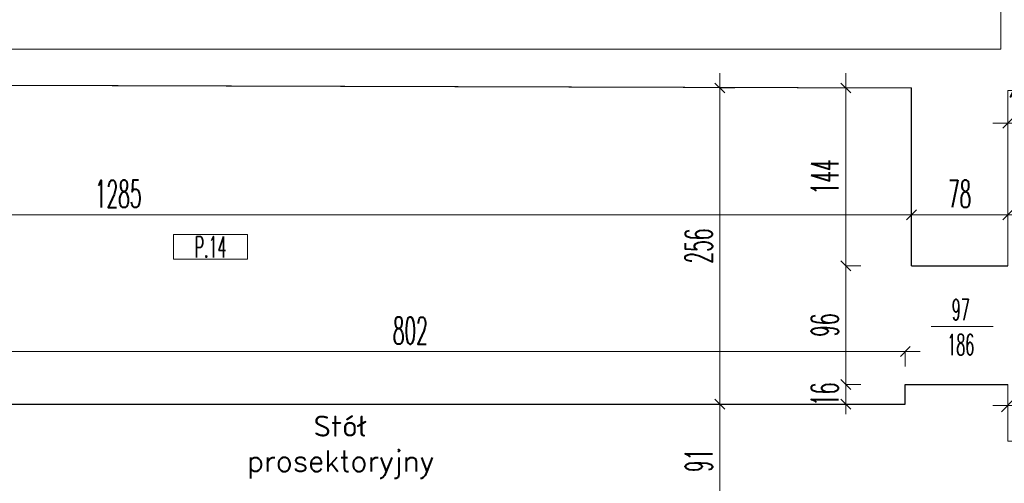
# Model space of a CAD drawing. Header units: millimetres. Extents: x -5207 to 173417, y -28809 to -6400.
# Tile 40 of 256: x -31 to 766, y -12134 to -11759. Entities that reach past the tile are written whole.
import ezdxf

# ---------------------------------------------------------------- set-up
doc = ezdxf.new("R2010")
doc.units = ezdxf.units.MM
for name, color, linetype, lineweight in [('mr_cienka', 4, 'Continuous', 13), ('mr_obliczanie_powierzchni', 4, 'Continuous', 15), ('mr_opis', 6, 'Continuous', 9), ('mr_otwory', 6, 'Continuous', 9), ('mr_wymiar', 3, 'Continuous', 9), ('mr_ściany', 7, 'Continuous', 30)]:
    doc.layers.add(name, color=color, linetype=linetype, lineweight=lineweight)
doc.styles.get("Standard").update_dxf_attribs({"font": 'txt.shx'})
doc.styles.add('WYM', font='simplex.shx', dxfattribs={"width": 0.5})
doc.dimstyles.new('1do100', dxfattribs={"dimscale": 2, "dimtxt": 12, "dimasz": 5, "dimexe": 0, "dimexo": 0, "dimgap": 3, "dimtad": 1, "dimdec": 0, "dimrnd": 0.5, "dimdsep": 46, "dimtxsty": 'WYM', "dimblk": 'OBLIQUE', "dimcen": 1.2, "dimdle": 6, "dimclrd": 256, "dimclre": 250, "dimclrt": 4, "dimadec": 1, "dimazin": 0, "dimtfac": 1, "dimtdec": 0, "dimtix": 1, "dimtmove": 2, "dimatfit": 3, "dimldrblk": 'NONE', "dimfxl": 1, "dimfxlon": 1, "dimtolj": 1, "dimtzin": 0, "dimlwd": -1, "dimlwe": 0, "dimarcsym": 0})

# ---------------------------------------------------------------- blocks, each defined once
blk = doc.blocks.new('_Oblique')
at = {"color": 0, "linetype": 'ByBlock', "lineweight": -2}
blk.add_line((-0.5, -0.5), (0.5, 0.5), dxfattribs=at)
blk = doc.blocks.new('*D5505')
at = {"layer": 'Defpoints', "color": 0, "ltscale": 2, "transparency": 16777216}
for p in [(769.19, -11816.27), (786.19, -11816.27), (786.19, -11842.73)]:
    blk.add_point(p, dxfattribs=at)
at = {"layer": 'mr_wymiar', "color": 250, "lineweight": 0, "ltscale": 2, "transparency": 16777216}
for p, q in [((769.19, -11830.73), (769.19, -11842.73)), ((786.19, -11830.73), (786.19, -11842.73))]:
    blk.add_line(p, q, dxfattribs=at)
at = {"layer": 'mr_wymiar', "ltscale": 2, "transparency": 16777216}
blk.add_line((757.19, -11842.73), (798.19, -11842.73), dxfattribs=at)
at = {"layer": 'mr_wymiar', "ltscale": 2, "transparency": 16777216, "xscale": 8, "yscale": 8, "zscale": 8, "rotation": 180}
blk.add_blockref('_Oblique', (769.19, -11842.73), dxfattribs=at)
at = {"layer": 'mr_wymiar', "ltscale": 2, "transparency": 16777216, "xscale": 8, "yscale": 8, "zscale": 8}
blk.add_blockref('_Oblique', (786.19, -11842.73), dxfattribs=at)
at = {"layer": 'mr_wymiar', "color": 4, "ltscale": 2, "transparency": 16777216, "insert": (777.69, -11828.58), "char_height": 22, "attachment_point": 5, "style": 'WYM'}
blk.add_mtext('\\A1;17', dxfattribs=at)
blk = doc.blocks.new('_None')
blk = doc.blocks.new('*D5506')
at = {"layer": 'Defpoints', "color": 0, "ltscale": 2, "transparency": 16777216}
for p in [(691.19, -11916.95), (769.19, -11916.95), (769.19, -11916.95)]:
    blk.add_point(p, dxfattribs=at)
at = {"layer": 'mr_wymiar', "ltscale": 2, "transparency": 16777216}
blk.add_line((679.19, -11916.95), (781.19, -11916.95), dxfattribs=at)
at = {"layer": 'mr_wymiar', "ltscale": 2, "transparency": 16777216, "xscale": 8, "yscale": 8, "zscale": 8, "rotation": 180}
blk.add_blockref('_Oblique', (691.19, -11916.95), dxfattribs=at)
at = {"layer": 'mr_wymiar', "ltscale": 2, "transparency": 16777216, "xscale": 8, "yscale": 8, "zscale": 8}
blk.add_blockref('_Oblique', (769.19, -11916.95), dxfattribs=at)
at = {"layer": 'mr_wymiar', "color": 4, "ltscale": 2, "transparency": 16777216, "insert": (730.19, -11899.95), "char_height": 22, "attachment_point": 5, "style": 'WYM'}
blk.add_mtext('\\A1;78', dxfattribs=at)
blk = doc.blocks.new('*D5507')
at = {"layer": 'Defpoints', "color": 0, "ltscale": 2, "transparency": 16777216}
for p in [(769.19, -11916.95), (1032.89, -11917.01), (1032.89, -11917.01)]:
    blk.add_point(p, dxfattribs=at)
at = {"layer": 'mr_wymiar', "ltscale": 2, "transparency": 16777216}
blk.add_line((757.19, -11917.01), (1044.89, -11917.01), dxfattribs=at)
at = {"layer": 'mr_wymiar', "color": 250, "lineweight": 0, "ltscale": 2, "transparency": 16777216}
blk.add_line((769.19, -11916.95), (769.19, -11917.01), dxfattribs=at)
at = {"layer": 'mr_wymiar', "ltscale": 2, "transparency": 16777216, "xscale": 8, "yscale": 8, "zscale": 8, "rotation": 180}
blk.add_blockref('_Oblique', (769.19, -11917.01), dxfattribs=at)
at = {"layer": 'mr_wymiar', "ltscale": 2, "transparency": 16777216, "xscale": 8, "yscale": 8, "zscale": 8}
blk.add_blockref('_Oblique', (1032.89, -11917.01), dxfattribs=at)
at = {"layer": 'mr_wymiar', "color": 4, "ltscale": 2, "transparency": 16777216, "insert": (901.04, -11900.01), "char_height": 22, "attachment_point": 5, "style": 'WYM'}
blk.add_mtext('\\A1;264', dxfattribs=at)
blk = doc.blocks.new('*D5509')
at = {"layer": 'Defpoints', "color": 0, "ltscale": 2, "transparency": 16777216}
for p in [(-593.31, -11916.95), (-593.31, -11916.95), (691.19, -11916.95)]:
    blk.add_point(p, dxfattribs=at)
at = {"layer": 'mr_wymiar', "ltscale": 2, "transparency": 16777216}
blk.add_line((703.19, -11916.95), (-605.31, -11916.95), dxfattribs=at)
at = {"layer": 'mr_wymiar', "color": 250, "lineweight": 0, "ltscale": 2, "transparency": 16777216}
for p, q in [((-593.31, -11916.95), (-593.31, -11916.95)), ((691.19, -11916.95), (691.19, -11916.95))]:
    blk.add_line(p, q, dxfattribs=at)
at = {"layer": 'mr_wymiar', "ltscale": 2, "transparency": 16777216, "xscale": 8, "yscale": 8, "zscale": 8, "rotation": 180}
blk.add_blockref('_Oblique', (-593.31, -11916.95), dxfattribs=at)
at = {"layer": 'mr_wymiar', "ltscale": 2, "transparency": 16777216, "xscale": 8, "yscale": 8, "zscale": 8}
blk.add_blockref('_Oblique', (691.19, -11916.95), dxfattribs=at)
at = {"layer": 'mr_wymiar', "color": 4, "ltscale": 2, "transparency": 16777216, "insert": (48.94, -11899.95), "char_height": 22, "attachment_point": 5, "style": 'WYM'}
blk.add_mtext('\\A1;1285', dxfattribs=at)
blk = doc.blocks.new('*D5511')
at = {"layer": 'Defpoints', "color": 0, "ltscale": 2, "transparency": 16777216}
for p in [(691.19, -11958.27), (686.19, -12054.27), (807.56, -12054.27)]:
    blk.add_point(p, dxfattribs=at)
at = {"layer": 'mr_wymiar', "ltscale": 2, "transparency": 16777216}
blk.add_line((807.56, -11946.27), (807.56, -12066.27), dxfattribs=at)
at = {"layer": 'mr_wymiar', "color": 250, "lineweight": 0, "ltscale": 2, "transparency": 16777216}
for p, q in [((795.56, -11958.27), (807.56, -11958.27)), ((795.56, -12054.27), (807.56, -12054.27))]:
    blk.add_line(p, q, dxfattribs=at)
at = {"layer": 'mr_wymiar', "ltscale": 2, "transparency": 16777216, "xscale": 8, "yscale": 8, "zscale": 8}
for p, rotation in [((807.56, -11958.27), 90), ((807.56, -12054.27), 270)]:
    blk.add_blockref('_Oblique', p, dxfattribs=dict(at, rotation=rotation))
at = {"layer": 'mr_wymiar', "color": 4, "ltscale": 2, "transparency": 16777216, "insert": (790.56, -12006.27), "char_height": 22, "attachment_point": 5, "rotation": 90, "style": 'WYM'}
blk.add_mtext('\\A1;96', dxfattribs=at)
blk = doc.blocks.new('*D5564')
at = {"layer": 'Defpoints', "color": 0, "ltscale": 2, "transparency": 16777216}
for p in [(691.19, -11958.27), (638.1, -12054.27), (686.19, -12054.27)]:
    blk.add_point(p, dxfattribs=at)
at = {"layer": 'mr_wymiar', "ltscale": 2, "transparency": 16777216}
blk.add_line((638.1, -11946.27), (638.1, -12066.27), dxfattribs=at)
at = {"layer": 'mr_wymiar', "color": 250, "lineweight": 0, "ltscale": 2, "transparency": 16777216}
for p, q in [((650.1, -11958.27), (638.1, -11958.27)), ((650.1, -12054.27), (638.1, -12054.27))]:
    blk.add_line(p, q, dxfattribs=at)
at = {"layer": 'mr_wymiar', "ltscale": 2, "transparency": 16777216, "xscale": 8, "yscale": 8, "zscale": 8}
for p, rotation in [((638.1, -11958.27), 90), ((638.1, -12054.27), 270)]:
    blk.add_blockref('_Oblique', p, dxfattribs=dict(at, rotation=rotation))
at = {"layer": 'mr_wymiar', "color": 4, "ltscale": 2, "transparency": 16777216, "insert": (621.1, -12006.27), "char_height": 22, "attachment_point": 5, "rotation": 90, "style": 'WYM'}
blk.add_mtext('\\A1;96', dxfattribs=at)
blk = doc.blocks.new('*D5565')
at = {"layer": 'Defpoints', "color": 0, "ltscale": 2, "transparency": 16777216}
for p in [(686.19, -12054.27), (638.1, -12070.27), (686.19, -12070.27)]:
    blk.add_point(p, dxfattribs=at)
at = {"layer": 'mr_wymiar', "ltscale": 2, "transparency": 16777216}
for p, q in [((638.1, -12054.27), (638.1, -12046.27)), ((638.1, -12054.27), (638.1, -12070.27)), ((638.1, -12070.27), (638.1, -12078.27))]:
    blk.add_line(p, q, dxfattribs=at)
at = {"layer": 'mr_wymiar', "color": 250, "lineweight": 0, "ltscale": 2, "transparency": 16777216}
for p, q in [((650.1, -12054.27), (638.1, -12054.27)), ((650.1, -12070.27), (638.1, -12070.27))]:
    blk.add_line(p, q, dxfattribs=at)
at = {"layer": 'mr_wymiar', "ltscale": 2, "transparency": 16777216, "xscale": 8, "yscale": 8, "zscale": 8}
for p, rotation in [((638.1, -12054.27), 270), ((638.1, -12070.27), 90)]:
    blk.add_blockref('_Oblique', p, dxfattribs=dict(at, rotation=rotation))
at = {"layer": 'mr_wymiar', "color": 4, "ltscale": 2, "transparency": 16777216, "insert": (621.1, -12062.27), "char_height": 22, "attachment_point": 5, "rotation": 90, "style": 'WYM'}
blk.add_mtext('\\A1;16', dxfattribs=at)
blk = doc.blocks.new('*D5566')
at = {"layer": 'Defpoints', "color": 0, "ltscale": 2, "transparency": 16777216}
for p in [(638.1, -11814.27), (691.19, -11814.27), (691.19, -11958.27)]:
    blk.add_point(p, dxfattribs=at)
at = {"layer": 'mr_wymiar', "ltscale": 2, "transparency": 16777216}
blk.add_line((638.1, -11970.27), (638.1, -11802.27), dxfattribs=at)
at = {"layer": 'mr_wymiar', "color": 250, "lineweight": 0, "ltscale": 2, "transparency": 16777216}
for p, q in [((650.1, -11814.27), (638.1, -11814.27)), ((650.1, -11958.27), (638.1, -11958.27))]:
    blk.add_line(p, q, dxfattribs=at)
at = {"layer": 'mr_wymiar', "ltscale": 2, "transparency": 16777216, "xscale": 8, "yscale": 8, "zscale": 8}
for p, rotation in [((638.1, -11814.27), 90), ((638.1, -11958.27), 270)]:
    blk.add_blockref('_Oblique', p, dxfattribs=dict(at, rotation=rotation))
at = {"layer": 'mr_wymiar', "color": 4, "ltscale": 2, "transparency": 16777216, "insert": (621.1, -11886.27), "char_height": 22, "attachment_point": 5, "rotation": 90, "style": 'WYM'}
blk.add_mtext('\\A1;144', dxfattribs=at)
blk = doc.blocks.new('*D5575')
at = {"layer": 'Defpoints', "color": 0, "ltscale": 2, "transparency": 16777216}
for p in [(660.95, -11814.27), (536.06, -12070.27), (660.95, -12070.27)]:
    blk.add_point(p, dxfattribs=at)
at = {"layer": 'mr_wymiar', "ltscale": 2, "transparency": 16777216}
blk.add_line((536.06, -11802.27), (536.06, -12082.27), dxfattribs=at)
at = {"layer": 'mr_wymiar', "color": 250, "lineweight": 0, "ltscale": 2, "transparency": 16777216}
for p, q in [((548.06, -11814.27), (536.06, -11814.27)), ((548.06, -12070.27), (536.06, -12070.27))]:
    blk.add_line(p, q, dxfattribs=at)
at = {"layer": 'mr_wymiar', "ltscale": 2, "transparency": 16777216, "xscale": 8, "yscale": 8, "zscale": 8}
for p, rotation in [((536.06, -11814.27), 90), ((536.06, -12070.27), 270)]:
    blk.add_blockref('_Oblique', p, dxfattribs=dict(at, rotation=rotation))
at = {"layer": 'mr_wymiar', "color": 4, "ltscale": 2, "transparency": 16777216, "insert": (519.06, -11942.27), "char_height": 22, "attachment_point": 5, "rotation": 90, "style": 'WYM'}
blk.add_mtext('\\A1;256', dxfattribs=at)
blk = doc.blocks.new('*D5576')
at = {"layer": 'Defpoints', "color": 0, "ltscale": 2, "transparency": 16777216}
for p in [(536.06, -12070.27), (536.06, -12161.27), (536.06, -12161.27)]:
    blk.add_point(p, dxfattribs=at)
at = {"layer": 'mr_wymiar', "ltscale": 2, "transparency": 16777216}
blk.add_line((536.06, -12058.27), (536.06, -12173.27), dxfattribs=at)
at = {"layer": 'mr_wymiar', "color": 250, "lineweight": 0, "ltscale": 2, "transparency": 16777216}
for p, q in [((536.06, -12070.27), (536.06, -12070.27)), ((536.06, -12161.27), (536.06, -12161.27))]:
    blk.add_line(p, q, dxfattribs=at)
at = {"layer": 'mr_wymiar', "ltscale": 2, "transparency": 16777216, "xscale": 8, "yscale": 8, "zscale": 8}
for p, rotation in [((536.06, -12070.27), 90), ((536.06, -12161.27), 270)]:
    blk.add_blockref('_Oblique', p, dxfattribs=dict(at, rotation=rotation))
at = {"layer": 'mr_wymiar', "color": 4, "ltscale": 2, "transparency": 16777216, "insert": (519.06, -12115.77), "char_height": 22, "attachment_point": 5, "rotation": 90, "style": 'WYM'}
blk.add_mtext('\\A1;91', dxfattribs=at)
blk = doc.blocks.new('*D5578')
at = {"layer": 'Defpoints', "color": 0, "ltscale": 2, "transparency": 16777216}
for p in [(686.19, -12027.7), (686.19, -12070.27), (-115.31, -12078.27)]:
    blk.add_point(p, dxfattribs=at)
at = {"layer": 'mr_wymiar', "ltscale": 2, "transparency": 16777216}
blk.add_line((-127.31, -12027.7), (698.19, -12027.7), dxfattribs=at)
at = {"layer": 'mr_wymiar', "color": 250, "lineweight": 0, "ltscale": 2, "transparency": 16777216}
for p, q in [((-115.31, -12039.7), (-115.31, -12027.7)), ((686.19, -12039.7), (686.19, -12027.7))]:
    blk.add_line(p, q, dxfattribs=at)
at = {"layer": 'mr_wymiar', "ltscale": 2, "transparency": 16777216, "xscale": 8, "yscale": 8, "zscale": 8, "rotation": 180}
blk.add_blockref('_Oblique', (-115.31, -12027.7), dxfattribs=at)
at = {"layer": 'mr_wymiar', "ltscale": 2, "transparency": 16777216, "xscale": 8, "yscale": 8, "zscale": 8}
blk.add_blockref('_Oblique', (686.19, -12027.7), dxfattribs=at)
at = {"layer": 'mr_wymiar', "color": 4, "ltscale": 2, "transparency": 16777216, "insert": (285.44, -12010.7), "char_height": 22, "attachment_point": 5, "style": 'WYM'}
blk.add_mtext('\\A1;802', dxfattribs=at)
blk = doc.blocks.new('*D5725')
at = {"layer": 'Defpoints', "color": 0, "transparency": 16777216}
for p in [(769.19, -12071.33), (769.19, -12100.27), (800.19, -12100.27)]:
    blk.add_point(p, dxfattribs=at)
at = {"layer": 'mr_wymiar', "transparency": 16777216}
blk.add_line((812.19, -12071.33), (757.19, -12071.33), dxfattribs=at)
at = {"layer": 'mr_wymiar', "color": 250, "lineweight": 0, "transparency": 16777216}
for p, q in [((769.19, -12083.33), (769.19, -12071.33)), ((800.19, -12083.33), (800.19, -12071.33))]:
    blk.add_line(p, q, dxfattribs=at)
at = {"layer": 'mr_wymiar', "transparency": 16777216, "xscale": 10, "yscale": 10, "zscale": 10, "rotation": 180}
blk.add_blockref('_Oblique', (769.19, -12071.33), dxfattribs=at)
at = {"layer": 'mr_wymiar', "transparency": 16777216, "xscale": 10, "yscale": 10, "zscale": 10}
blk.add_blockref('_Oblique', (800.19, -12071.33), dxfattribs=at)
at = {"layer": 'mr_wymiar', "color": 4, "transparency": 16777216, "insert": (784.69, -12054.33), "char_height": 22, "attachment_point": 5, "style": 'WYM'}
blk.add_mtext('\\A1;31', dxfattribs=at)

msp = doc.modelspace()

# ---------------------------------------------------------------- linework, layer by layer
at = {"layer": 'mr_cienka', "ltscale": 2}
for p, q in [((93.7148, -11932.9099), (93.7148, -11952.9099)), ((153.7148, -11932.9099), (93.7148, -11932.9099)), ((93.7148, -11952.9099), (153.7148, -11952.9099))]:
    msp.add_line(p, q, dxfattribs=at)
at = {"layer": 'mr_cienka'}
msp.add_lwpolyline([(153.7148, -11952.9099), (153.7148, -11932.9099)], dxfattribs=at)
at = {"layer": 'mr_obliczanie_powierzchni'}
for points in [[(856.1878, -11699.2708), (856.1878, -11765.2708), (844.1878, -11765.2708), (844.1878, -11775.2708), (786.1878, -11775.2708), (786.1878, -11816.2708), (769.1878, -11816.2708), (769.1878, -11958.2708), (691.1878, -11958.2708), (691.1878, -11814.2708), (-593.3122, -11810.2708)], [(-623.3122, -11782.8158), (691.1878, -11782.8158), (763.527, -11782.8158), (763.527, -11747.5357)], [(-74.3122, -12195.2708), (-9.3122, -12195.2708), (-9.3122, -12161.2708), (685.6878, -12161.2708), (685.6878, -12350.2708), (642.6878, -12350.2708), (642.6878, -12407.2708), (777.1878, -12407.2708), (777.1878, -12399.2708), (784.1878, -12399.2708), (784.1878, -12181.2708), (808.1878, -12177.2708), (808.1878, -12115.2708), (800.1878, -12115.2708), (800.1878, -12100.2708), (769.1878, -12100.2708), (769.1878, -12054.2708), (686.1878, -12054.2708), (686.1878, -12070.2708), (-115.3122, -12070.2708)]]:
    msp.add_lwpolyline(points, dxfattribs=at)
at = {"layer": 'mr_otwory', "ltscale": 2}
msp.add_line((757.255, -12007.2655), (707.255, -12007.2655), dxfattribs=at)
at = {"layer": 'mr_ściany', "ltscale": 2}
for p, q in [((-593.3122, -11810.2708), (691.1878, -11814.2708)), ((691.1878, -11958.2708), (691.1878, -11814.2708)), ((691.1878, -11958.2708), (769.1878, -11958.2708)), ((686.1878, -12054.2708), (769.1878, -12054.2708)), ((686.1878, -12070.2708), (686.1878, -12054.2708)), ((-115.3122, -12070.2708), (686.1878, -12070.2708))]:
    msp.add_line(p, q, dxfattribs=at)

# ---------------------------------------------------------------- texts
at = {"layer": 'mr_opis', "insert": (144.7247, -12079.5011), "char_height": 17, "attachment_point": 1}
msp.add_mtext_dynamic_manual_height_columns('\\pxqc;Stół prosektoryjny', width=168.269703, gutter_width=148.0666, heights=[0], dxfattribs=at)
at = {"layer": 'mr_otwory', "ltscale": 2, "char_height": 17, "attachment_point": 5, "style": 'WYM'}
for s, width, insert in [('P.14', 40, (123.7148, -11942.9099)), ('97\\P186', 54.56776, (731.0941, -12008.047))]:
    msp.add_mtext_dynamic_manual_height_columns(s, width=width, gutter_width=75, heights=[0], dxfattribs=dict(at, insert=insert))

# ---------------------------------------------------------------- dimensions: what is measured, and where the dimension line sits
at = {"layer": 'mr_wymiar', "ltscale": 2}
for base, p1, p2, picture, middle in [((536.064, -12070.2708), (660.9531, -11814.2708), (660.9531, -12070.2708), '*D5575', (519.064, -11942.2708)), ((638.0988, -11814.2708), (691.1878, -11958.2708), (691.1878, -11814.2708), '*D5566', (621.0988, -11886.2708)), ((638.0988, -12054.2708), (691.1878, -11958.2708), (686.1878, -12054.2708), '*D5564', (621.0988, -12006.2708)), ((807.5624, -12054.2708), (691.1878, -11958.2708), (686.1878, -12054.2708), '*D5511', (790.5624, -12006.2708)), ((638.0988, -12070.2708), (686.1878, -12054.2708), (686.1878, -12070.2708), '*D5565', (621.0988, -12062.2708)), ((536.064, -12161.2708), (536.064, -12070.2708), (536.064, -12161.2708), '*D5576', (519.064, -12115.7708))]:
    dim = msp.add_linear_dim(base=base, p1=p1, p2=p2, angle=270, dimstyle='1do100', override={"dimtxt": 11, "dimasz": 4, "dimfxl": 6}, dxfattribs=at)
    dim.commit()
    dim.dimension.update_dxf_attribs({"geometry": picture, "text_midpoint": middle})
dim = msp.add_linear_dim(base=(786.1878, -11842.7334), p1=(769.1878, -11816.2708), p2=(786.1878, -11816.2708), dimstyle='1do100', override={"dimtxt": 11, "dimasz": 4, "dimfxl": 6}, dxfattribs=at)
dim.commit()
dim.dimension.update_dxf_attribs({"geometry": '*D5505', "text_midpoint": (777.6878, -11828.5778), "dimtype": 160})
for base, p1, p2, picture, middle in [((-593.3121654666, -11916.9483136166), (691.1878345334, -11916.9483136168), (-593.3121654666, -11916.9483136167), '*D5509', (48.9378345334, -11899.9483136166)), ((769.1878, -11916.9483), (691.1878, -11916.9483), (769.1878, -11916.9483), '*D5506', (730.1878, -11899.9483)), ((1032.8858, -11917.0078), (769.1878, -11916.9483), (1032.8858, -11917.0078), '*D5507', (901.0368, -11900.0078)), ((686.1878345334, -12027.698534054), (-115.3121654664, -12078.2708160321), (686.1878345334, -12070.2708160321), '*D5578', (285.4378345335, -12010.698534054))]:
    dim = msp.add_linear_dim(base=base, p1=p1, p2=p2, dimstyle='1do100', override={"dimtxt": 11, "dimasz": 4, "dimfxl": 6}, dxfattribs=at)
    dim.commit()
    dim.dimension.update_dxf_attribs({"geometry": picture, "text_midpoint": middle})
at = {"layer": 'mr_wymiar'}
dim = msp.add_linear_dim(base=(769.1878, -12071.3284), p1=(800.1878, -12100.2708), p2=(769.1878, -12100.2708), dimstyle='1do100', override={"dimtxt": 11, "dimfxl": 6}, dxfattribs=at)
dim.commit()
dim.dimension.update_dxf_attribs({"geometry": '*D5725', "text_midpoint": (784.6878, -12054.3284)})

doc.saveas('drawing.dxf')
